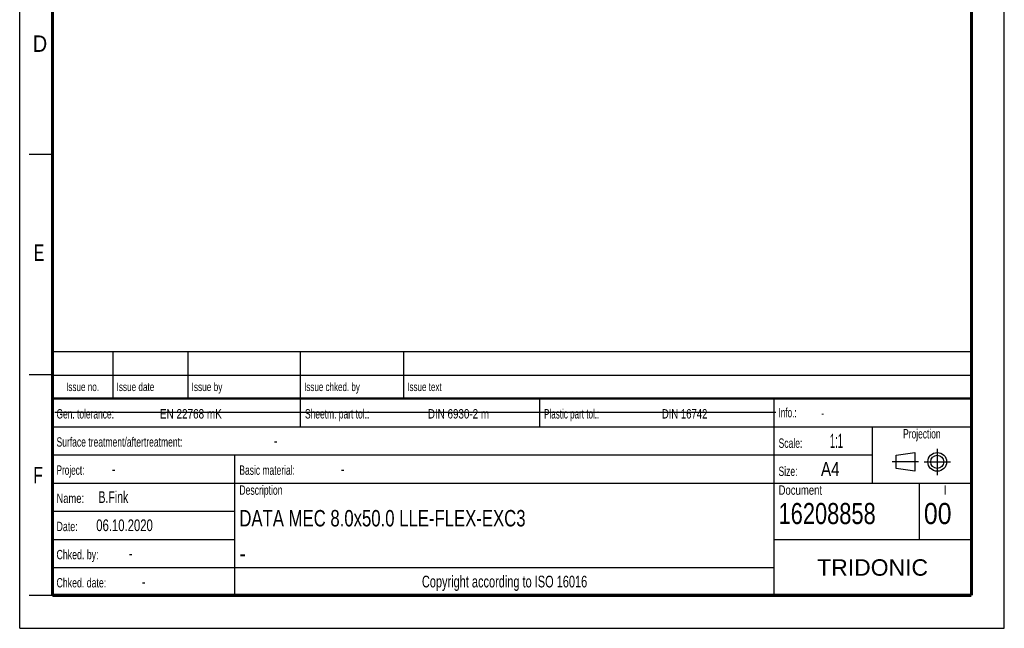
# Model space of a CAD drawing. Header units: millimetres. Extents: x 0 to 210, y 0 to 297.
# Tile 1 of 4: x 0 to 210, y 0 to 130. Entities that reach past the tile are written whole.
import ezdxf
from ezdxf.enums import TextEntityAlignment as Align

# ---------------------------------------------------------------- set-up
doc = ezdxf.new("R2010")
doc.units = ezdxf.units.MM
doc.header["$LTSCALE"] = 19.36
doc.linetypes.add('CENTER', pattern=[0.6, 0.375, -0.075, 0.075, -0.075])
doc.layers.get('0').update_dxf_attribs({"linetype": 'CONTINUOUS'})
doc.layers.add('DEFAULT_1', color=7, linetype='CENTER')
doc.layers.add('Z_NOTICE', color=7, linetype='CONTINUOUS')
doc.styles.get("Standard").update_dxf_attribs({"font": 'txt', "width": 0.7})
doc.styles.add('TEXTSTYLE_2', font='txt', dxfattribs={"width": 0.75})
doc.styles.add('TEXTSTYLE_5', font='arial.ttf')

# ---------------------------------------------------------------- blocks, each defined once
blk = doc.blocks.new('PROJEKTIONSMETHODE_BL0', base_point=(192.31, 35.47))
at = {"color": 2, "linetype": 'CONTINUOUS'}
for p, q in [((186.91, 36.87), (190.91, 37.47)), ((186.91, 34.07), (186.91, 36.87)), ((190.91, 37.47), (190.91, 33.47)), ((190.91, 33.47), (186.91, 34.07))]:
    blk.add_line(p, q, dxfattribs=at)
for radius in [2, 1.4]:
    blk.add_circle((195.71, 35.47), radius, dxfattribs=at)
at = {"layer": 'DEFAULT_1', "color": 2, "linetype": 'CENTER'}
for p, q in [((195.71, 38.27), (195.71, 32.67)), ((191.71, 35.47), (186.11, 35.47)), ((192.91, 35.47), (198.5, 35.47))]:
    blk.add_line(p, q, dxfattribs=at)

msp = doc.modelspace()

# ---------------------------------------------------------------- linework, layer by layer
at = {"color": 2, "linetype": 'CONTINUOUS'}
for p, q in [((0, 0), (0, 297)), ((210, 0), (210, 297)), ((7, 101), (2, 101)), ((6.9136, 48.9602), (6.9136, 58.9602)), ((6.9136, 58.9602), (202.9136, 58.9602)), ((19.9136, 48.9602), (19.9136, 58.9602)), ((35.9136, 48.9602), (35.9136, 58.9602)), ((59.9136, 48.9602), (59.9136, 58.9602)), ((81.9136, 48.9602), (81.9136, 58.9602)), ((202.9136, 48.9602), (202.9136, 58.9602)), ((7, 54), (2, 54)), ((6.9136, 53.9602), (202.9136, 53.9602)), ((6.9135, 6.9601), (6.9135, 48.9601)), ((6.9135, 48.9601), (202.9135, 48.9601)), ((6.9136, 48.9602), (202.9136, 48.9602)), ((59.9135, 42.9601), (59.9135, 48.9601)), ((110.9135, 42.9601), (110.9135, 48.9601)), ((160.9135, 6.9601), (160.9135, 48.9601)), ((202.9135, 6.9601), (202.9135, 48.9601)), ((6.9135, 42.9601), (202.9135, 42.9601)), ((181.9135, 30.9601), (181.9135, 42.9601)), ((6.9135, 36.9601), (181.9135, 36.9601)), ((45.9135, 6.9601), (45.9135, 36.9601)), ((6.9135, 30.9601), (202.9135, 30.9601)), ((191.9135, 18.9601), (191.9135, 30.9601)), ((6.9135, 24.9601), (45.9135, 24.9601)), ((6.9135, 18.9601), (45.9135, 18.9601)), ((160.9135, 18.9601), (202.9135, 18.9601)), ((6.9135, 12.9601), (160.9135, 12.9601)), ((7, 7), (2, 7)), ((6.9135, 6.9601), (202.9135, 6.9601)), ((0, 0), (210, 0))]:
    msp.add_line(p, q, dxfattribs=at)
at = {"color": 7, "linetype": 'CONTINUOUS'}
msp.add_line((7.4681, 46.0424), (161.2681, 46.0424), dxfattribs=at)
for points, const_width in [([(7, 7), (7, 290)], 0.7), ([(203, 7), (203, 290)], 0.7), ([(7, 49), (203, 49)], 0.5), ([(7, 7), (203, 7)], 0.7)]:
    msp.add_lwpolyline(points, dxfattribs=dict(at, const_width=const_width))

# ---------------------------------------------------------------- block references
at = {"color": 2, "linetype": 'CONTINUOUS'}
msp.add_blockref('PROJEKTIONSMETHODE_BL0', (192.3051, 35.4697), dxfattribs=at)

# ---------------------------------------------------------------- texts
at = {"color": 5, "linetype": 'CONTINUOUS', "style": 'TEXTSTYLE_2'}
for s, width, p in [('D', 0.904762, (2.8073, 122.8572)), ('E', 0.714286, (3.0025, 78.3025)), ('F', 0.714286, (2.9222, 30.897))]:
    msp.add_text(s, height=3.5, dxfattribs=dict(at, width=width)).set_placement(p)
at = {"layer": 'Z_NOTICE', "color": 5, "linetype": 'CONTINUOUS', "style": 'TEXTSTYLE_2'}
for s, height, width, p in [('Issue date ', 1.8, 0.725108, (20.6636, 50.5602)), ('Issue by ', 1.8, 0.732804, (36.6636, 50.5602)), ('Issue chked. by', 1.8, 0.711111, (60.6636, 50.5602)), ('Issue text ', 1.8, 0.712121, (82.6636, 50.5602)), ('Gen. tolerance:', 2, 0.669841, (7.851, 44.7101)), ('EN 22768 mK', 2, 0.792208, (29.9106, 44.7101)), ('Sheetm. part tol.:', 2, 0.67328, (60.851, 44.7101)), ('DIN 6930-2 m', 2, 0.78373, (87.0534, 44.7101)), ('Plastic part tol.:', 2, 0.642857, (111.851, 44.7101)), ('DIN 16742', 2, 0.759259, (136.9582, 44.7101)), ('Info.: ', 2, 0.64966, (161.851, 44.9601)), ('Surface treatment/aftertreatment: ', 2, 0.681373, (7.851, 38.7101)), ('Scale:  ', 2, 0.684524, (161.851, 38.4601)), ('1:1', 3, 0.5, (172.8034, 38.4601)), ('-', 2.5, 0.714286, (54.1844, 38.7101)), ('Project: ', 2, 0.656085, (7.851, 32.7101)), ('-', 2.5, 0.714286, (19.6606, 32.7101)), ('Basic material: ', 2, 0.675595, (46.851, 32.7101)), ('-', 2.5, 0.714286, (68.4701, 32.7101)), ('Size: ', 2, 0.678571, (161.851, 32.4601)), (' A4', 3, 0.809524, (169.9939, 32.4601)), ('B.Fink', 2.5, 0.670635, (16.8034, 26.7101)), ('Description', 2, 0.688312, (46.851, 28.4601)), ('Document', 2, 0.761905, (161.851, 28.4601)), ('Name: ', 2, 0.746032, (7.851, 26.7101)), ('16208858', 4.5, 0.77381, (161.851, 22.2101)), ('00', 4.5, 0.880952, (192.851, 22.2101)), ('06.10.2020', 2.5, 0.721429, (16.3272, 20.7101)), ('Date: ', 2, 0.706349, (7.851, 20.7101)), ('Chked. by: ', 2, 0.701299, (7.851, 14.7101)), ('-', 2.5, 0.714286, (23.2796, 14.7101)), ('Chked. date: ', 2, 0.699634, (7.851, 8.7101)), ('-', 2.5, 0.714286, (26.0415, 8.7101))]:
    msp.add_text(s, height=height, dxfattribs=dict(at, width=width)).set_placement(p)
for s, height, width, p in [('Issue no.', 1.8, 0.719577, (13.4136, 50.5602)), ('Projection', 2, 0.671429, (192.4135, 40.4601)), ('I', 2, 0.833333, (197.4135, 28.4601)), ('Copyright according to ISO 16016', 2.5, 0.700149, (103.4135, 8.7101))]:
    msp.add_text(s, height=height, dxfattribs=dict(at, width=width)).set_placement(p, align=Align.CENTER)
at = {"layer": 'Z_NOTICE', "color": 5, "linetype": 'CONTINUOUS', "width": 0.714286}
msp.add_text('-', height=1.8, dxfattribs=at).set_placement((170.9463, 44.9601))
at = {"layer": 'Z_NOTICE', "color": 7, "linetype": 'CONTINUOUS', "style": 'TEXTSTYLE_2'}
for s, width, p in [('DATA MEC 8.0x50.0 LLE-FLEX-EXC3', 0.761905, (46.851, 21.7101)), ('-', 0.904762, (46.851, 14.2101))]:
    msp.add_text(s, height=3.5, dxfattribs=dict(at, width=width)).set_placement(p)
at = {"layer": 'Z_NOTICE', "color": 5, "linetype": 'CONTINUOUS', "style": 'TEXTSTYLE_5'}
msp.add_text('TRIDONIC', height=3.5, dxfattribs=at).set_placement((181.9135, 11.2101), align=Align.CENTER)

doc.saveas('drawing.dxf')
